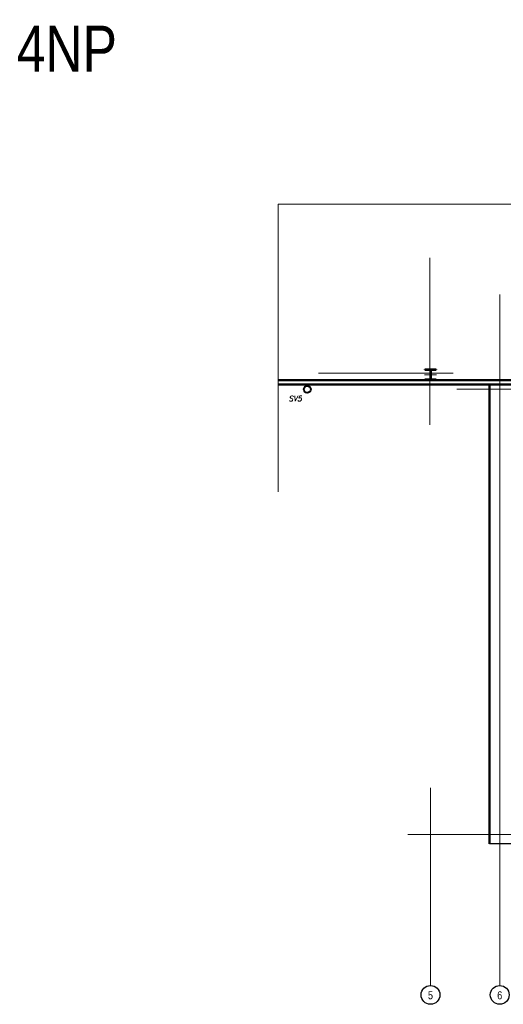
# Model space of a CAD drawing. Header units: millimetres. Extents: x -22022 to 8963, y -12234 to 9113.
# Tile 1 of 2: x -22022 to -11543, y -12234 to 9113. Entities that reach past the tile are written whole.
import ezdxf
from ezdxf.enums import TextEntityAlignment as Align
from ezdxf.lldxf.tags import DXFTag

# ---------------------------------------------------------------- set-up
doc = ezdxf.new("R2010")
doc.units = ezdxf.units.MM
for name, color, linetype, lineweight in [('CKRASTR', 7, 'DASHDOT', 18), ('CKRASTR_POPIS', 9, 'Continuous', 25), ('CKSTENY_PODROVINOU', 7, 'Continuous', 25), ('CKSTENY_REZ', 7, 'Continuous', 50), ('CKTEXTY_MALE', 3, 'Continuous', 18), ('CSPROFILY_OSY', 9, 'DASHDOT', 18), ('CSPROFILY_REZY', 7, 'Continuous', 50), ('ZTI-DEŠŤOVÁ-KANALIZACE', 210, 'KANALIZACE', 40)]:
    doc.layers.add(name, color=color, linetype=linetype, lineweight=lineweight)
doc.styles.add('Arial', font='arial.ttf', dxfattribs={"width": 0.8})
doc.styles.add('KURZIVA', font='italic__.ttf')
doc.styles.get("Standard").update_dxf_attribs({"font": 'arial.ttf'})
tags = doc.linetypes.add('DASHDOT', pattern=[25.4, 12.7, -6.35, 0, -6.35]).pattern_tags.tags
tags[10:11] = [DXFTag(74, 4), DXFTag(75, 0), DXFTag(340, '0'), DXFTag(46, 0.0), DXFTag(50, 0.0), DXFTag(44, 0.0), DXFTag(45, 0.0)]
tags[8:9] = [DXFTag(74, 4), DXFTag(75, 0), DXFTag(340, '0'), DXFTag(46, 0.0), DXFTag(50, 0.0), DXFTag(44, 0.0), DXFTag(45, 0.0)]
tags[6:7] = [DXFTag(74, 4), DXFTag(75, 0), DXFTag(340, '0'), DXFTag(46, 0.0), DXFTag(50, 0.0), DXFTag(44, 0.0), DXFTag(45, 0.0)]
tags[4:5] = [DXFTag(74, 4), DXFTag(75, 0), DXFTag(340, '0'), DXFTag(46, 0.0), DXFTag(50, 0.0), DXFTag(44, 0.0), DXFTag(45, 0.0)]
doc.linetypes.add('KANALIZACE', pattern='A,30,-3.5,["C",Standard,S=2.54,R=0,X=-3.81,Y=-1.27],-0.001', length=33.501)
tags = doc.linetypes.add('PRERUSENI', pattern='A,60,[100,CADKON.SHX,S=2.5,R=0,X=0,Y=0],-10', length=70).pattern_tags.tags
tags[12:13] = [DXFTag(74, 4), DXFTag(75, 0), DXFTag(340, '0'), DXFTag(46, 0.0), DXFTag(50, 0.0), DXFTag(44, 0.0), DXFTag(45, 0.0)]

# ---------------------------------------------------------------- blocks, each defined once
blk = doc.blocks.new('CK_S_EXT_HEAHEA240')
at = {"transparency": 33554687}
for p, q in [((-120, 115), (120, 115)), ((-120, 115), (-120, 103)), ((-120, 103), (-24.75, 103)), ((-3.75, -82), (-3.75, 82)), ((3.75, -82), (3.75, 82)), ((120, 103), (24.75, 103)), ((120, 115), (120, 103)), ((-120, -115), (-120, -103)), ((-120, -103), (-24.75, -103)), ((-120, -115), (120, -115)), ((120, -103), (24.75, -103)), ((120, -115), (120, -103))]:
    blk.add_line(p, q, dxfattribs=at)
for centre, start, end in [((-24.75, 82), 0, 90), ((24.75, 82), 90, 180), ((-24.75, -82), 270, 0), ((24.75, -82), 180, 270)]:
    blk.add_arc(centre, 21, start, end, dxfattribs=at)

msp = doc.modelspace()

# ---------------------------------------------------------------- linework, layer by layer
at = {"layer": 'CKRASTR', "color": 7, "linetype": 'PRERUSENI'}
for q in [(-16421, -1126), (6180, 5112)]:
    msp.add_line((-16421, 5112), q, dxfattribs=at)
at = {"layer": 'CKRASTR', "color": 7}
for p, q in [((-13132, 330), (-13132, 3950)), ((-11620, -11827), (-11620, 3157)), ((-11620, -11827), (-11620, 3157)), ((-15546, 1450), (-12632, 1450)), ((-12550, 1100), (-10554, 1100)), ((-13120, -11827), (-13120, -7544)), ((-13608, -8550), (8555, -8550))]:
    msp.add_line(p, q, dxfattribs=at)
at = {"layer": 'CKRASTR_POPIS', "color": 7}
for centre in [(-13120, -12030), (-11620, -12030)]:
    msp.add_circle(centre, 204, dxfattribs=at)
at = {"layer": 'CKSTENY_PODROVINOU', "color": 7}
for p, q in [((-11840, -8755), (-11840, 1200)), ((-7335, -8755), (-11840, -8755))]:
    msp.add_line(p, q, dxfattribs=at)
at = {"layer": 'CKSTENY_REZ', "color": 7}
for p, q in [((-16421, 1300), (5000, 1300)), ((-16421, 1200), (-7005, 1200)), ((-11840, 1200), (-11840, -8755))]:
    msp.add_line(p, q, dxfattribs=at)
at = {"layer": 'CSPROFILY_OSY', "color": 7}
for p, q in [((-13120, 1540), (-13120, 1290)), ((-12990, 1415), (-13250, 1415))]:
    msp.add_line(p, q, dxfattribs=at)
at = {"layer": 'ZTI-DEŠŤOVÁ-KANALIZACE', "color": 7}
msp.add_circle((-15791, 1100), 75, dxfattribs=at)

# ---------------------------------------------------------------- block references
at = {"layer": 'CSPROFILY_REZY', "color": 7, "rotation": 180}
msp.add_blockref('CK_S_EXT_HEAHEA240', (-13120, 1415), dxfattribs=at)

# ---------------------------------------------------------------- texts
at = {"layer": 'CKRASTR_POPIS', "color": 7, "style": 'Arial', "width": 0.8}
for s, height, p in [('4NP', 1000, (-21001, 8483)), ('5', 175, (-13120, -12039)), ('6', 175, (-11620, -12039))]:
    msp.add_text(s, height=height, dxfattribs=at).set_placement(p, align=Align.MIDDLE)
at = {"layer": 'CKTEXTY_MALE', "color": 7, "style": 'KURZIVA'}
msp.add_text('SV5', height=115, dxfattribs=at).set_placement((-16198, 840))

doc.saveas('drawing.dxf')
